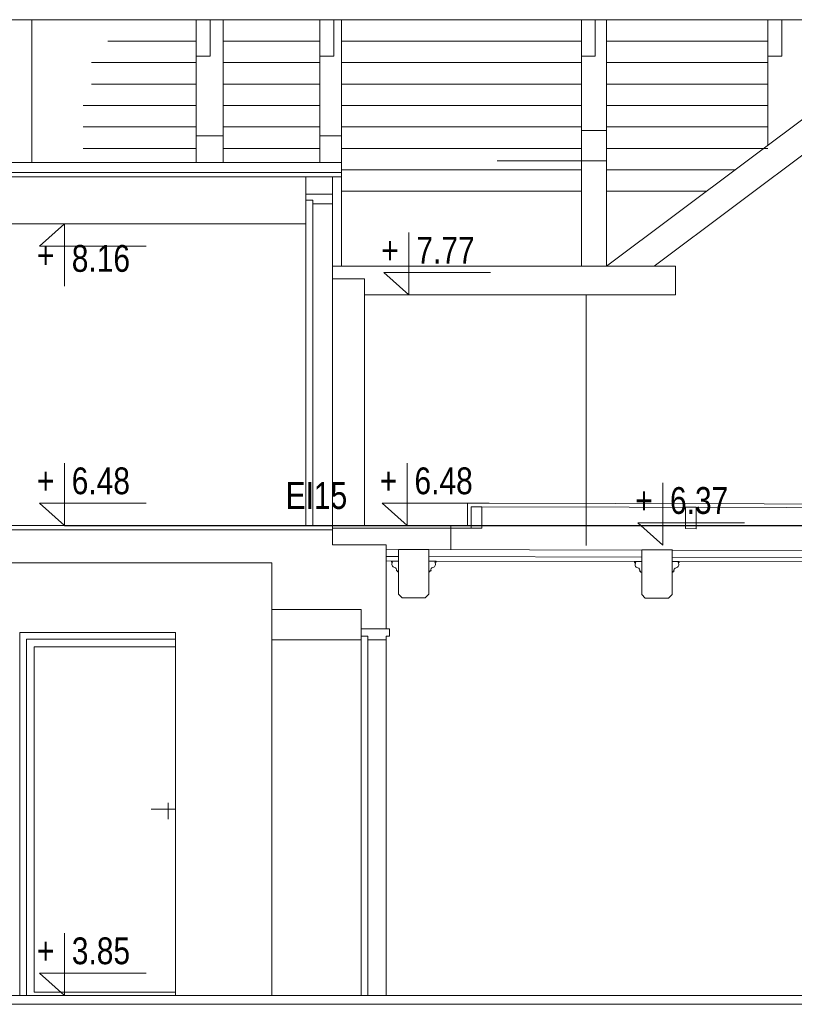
# Model space of a CAD drawing. Header units: millimetres. Extents: x -573548 to 674770, y -246895 to -89040.
# Tile 144 of 199: x 86434 to 90770, y -194195 to -188685. Entities that reach past the tile are written whole.
import ezdxf

# ---------------------------------------------------------------- set-up
doc = ezdxf.new("R2010")
doc.units = ezdxf.units.MM
doc.layers.add('0_Nr_pióra__1', color=7, linetype='Continuous', lineweight=13, true_color=0x3f3f3f)
for name, color, linetype, lineweight in [('A_deski widok_Nr_pióra__9', 8, 'Continuous', 9), ('A_warstwy_Nr_pióra__1', 8, 'Continuous', 9), ('A_warstwy_Nr_pióra__4', 8, 'Continuous', 9), ('A_warstwy_Nr_pióra__8', 8, 'Continuous', 9), ('A_widok ściany_Nr_pióra__2', 8, 'Continuous', 9), ('A_widok_Nr_pióra__1', 8, 'Continuous', 9), ('A_więźba_Nr_pióra__1', 8, 'Continuous', 9), ('A_więźba_Nr_pióra__100', 8, 'Continuous', 9), ('A_więźba_Nr_pióra__2', 8, 'Continuous', 9), ('A_więźba_Nr_pióra__41', 8, 'Continuous', 9), ('AO-RZEDNE_Nr_pióra__2', 8, 'Continuous', 9), ('AO-RZEDNE_Nr_pióra__61', 8, 'Continuous', 9), ('belki sufitowe_Nr_pióra__41', 8, 'Continuous', 9), ('DRZWI_Nr_pióra__1', 8, 'Continuous', 9), ('DRZWI_Nr_pióra__2', 8, 'Continuous', 9), ('DRZWI_Nr_pióra__41', 8, 'Continuous', 9), ('instalacje odgromowe_Nr_pióra__1', 8, 'Continuous', 9), ('krokwie_Nr_pióra__1', 8, 'Continuous', 9), ('Nowe_A_widok_Nr_pióra__59', 8, 'Continuous', 9), ('Nowe_DRZWI_Nr_pióra__59', 8, 'Continuous', 9), ('Nowe_opisy inne_Nr_pióra__59', 8, 'Continuous', 9), ('Nowe_strop_Nr_pióra__59', 8, 'Continuous', 9), ('SCIANY_KONSTR_Nr_pióra__21', 8, 'Continuous', 9), ('strop_Nr_pióra__1', 8, 'Continuous', 9), ('strop_Nr_pióra__41', 8, 'Continuous', 9), ('WIDOK_Nr_pióra__1', 8, 'Continuous', 9)]:
    doc.layers.add(name, color=color, linetype=linetype, lineweight=lineweight)
doc.styles.add('STYL_AUTOMATYCZNY_5', font='arial.ttf', dxfattribs={"width": 0.8})

# ---------------------------------------------------------------- blocks, each defined once
blk = doc.blocks.new('A$C685D2BB2')
at = {"layer": '0_Nr_pióra__1'}
for p, q in [((10324.9, 10804.2), (10324.9, 11056.8)), ((9684.9, 8752.3), (9684.9, 10912.3)), ((10184.9, 8751.3), (10184.9, 10804.2)), ((10222, 8752.3), (10222, 10761.9)), ((10324.9, 8752.3), (10324.9, 10742.3))]:
    blk.add_line(p, q, dxfattribs=at)
at = {"layer": 'A_deski widok_Nr_pióra__9'}
for p, q in [((8766.8, 14092.3), (9262.1, 14092.3)), ((9412.1, 14092.3), (9954.4, 14092.3)), ((10074.4, 14092.3), (11418.2, 14092.3)), ((11558.2, 14092.3), (12462.1, 14092.3)), ((8675.1, 13972.3), (9262.1, 13972.3)), ((9412.1, 13972.3), (9954.4, 13972.3)), ((10074.4, 13972.3), (11418.2, 13972.3)), ((11558.2, 13972.3), (12462.1, 13972.3)), ((8675.1, 13852.3), (9262.1, 13852.3)), ((9412.1, 13852.3), (9954.4, 13852.3)), ((10074.4, 13852.3), (11418.2, 13852.3)), ((11558.2, 13852.3), (12462.1, 13852.3)), ((8629.3, 13732.3), (9262.1, 13732.3)), ((9412.1, 13732.3), (9954.4, 13732.3)), ((10074.4, 13732.3), (11418.2, 13732.3)), ((11558.2, 13732.3), (12462.1, 13732.3)), ((8629.3, 13612.3), (9262.1, 13612.3)), ((9412.1, 13612.3), (9954.4, 13612.3)), ((10074.4, 13612.3), (11418.2, 13612.3)), ((11558.2, 13612.3), (12462.1, 13612.3)), ((8629.3, 13492.3), (9262.1, 13492.3)), ((9412.1, 13492.3), (9954.4, 13492.3)), ((10074.4, 13492.3), (11418.2, 13492.3)), ((11558.2, 13492.3), (12462.1, 13492.3)), ((10074.4, 13372.3), (11418.2, 13372.3)), ((11558.2, 13372.3), (12278.5, 13372.3)), ((10074.4, 13252.3), (11418.2, 13252.3)), ((11558.2, 13252.3), (12118.2, 13252.3))]:
    blk.add_line(p, q, dxfattribs=at)
at = {"layer": 'A_warstwy_Nr_pióra__1'}
blk.add_line((10686.5, 11272.3), (10686.5, 11247.3), dxfattribs=at)
at = {"layer": 'A_warstwy_Nr_pióra__4'}
for p in [(7640.4, 11382.3), (10686.5, 11272.3)]:
    blk.add_line(p, (10686.5, 11382.3), dxfattribs=at)
at = {"layer": 'A_warstwy_Nr_pióra__8'}
for p, q in [((10074.4, 13357.3), (3385.3, 13357.3)), ((10024.4, 13332.3), (10074.4, 13332.3))]:
    blk.add_line(p, q, dxfattribs=at)
at = {"layer": 'A_widok ściany_Nr_pióra__2'}
for p in [(10024.4, 12762.3), (10204.4, 11382.3)]:
    blk.add_line(p, (10204.4, 12762.3), dxfattribs=at)
at = {"layer": 'A_widok_Nr_pióra__1'}
blk.add_line((9874.4, 13070.1), (3016.4, 13070.1), dxfattribs=at)
at = {"layer": 'A_więźba_Nr_pióra__1'}
for p, q in [((11418.2, 13592.3), (11558.2, 13592.3)), ((11418.2, 13422.3), (11558.2, 13422.3))]:
    blk.add_line(p, q, dxfattribs=at)
at = {"layer": 'A_więźba_Nr_pióra__100'}
for p, q in [((9874.4, 13332.3), (9874.4, 13232.3)), ((9874.4, 13332.3), (10024.4, 13332.3)), ((10024.4, 13332.3), (10024.4, 13232.3)), ((9874.4, 13236), (10024.4, 13236)), ((9874.4, 13236), (10024.4, 13236))]:
    blk.add_line(p, q, dxfattribs=at)
at = {"layer": 'A_więźba_Nr_pióra__2'}
for p, q in [((4085, 14212.3), (13298.1, 14212.3)), ((12959.9, 13882.6), (11557.5, 12832.3)), ((12959.8, 13682.7), (11824.4, 12832.3)), ((10074.4, 13412.3), (3381.6, 13412.3)), ((10024.4, 13332.3), (3328, 13332.3)), ((10024.4, 12832.3), (11944.4, 12832.3)), ((11944.4, 12672.3), (11944.4, 12832.3)), ((10204.4, 12672.3), (11944.4, 12672.3)), ((11444.4, 12672.3), (11444.4, 11270.6))]:
    blk.add_line(p, q, dxfattribs=at)
at = {"layer": 'A_więźba_Nr_pióra__41'}
for points in [[(9262.1, 14212.3), (9339.2, 14212.3), (9339.2, 14008.9), (9262.1, 14008.9)], [(9954.4, 14212.3), (10031.5, 14212.3), (10031.5, 14008.9), (9954.4, 14008.9)], [(11418.2, 14212.3), (11495.3, 14212.3), (11495.3, 14008.9), (11418.2, 14008.9)], [(12462.1, 14212.3), (12539.2, 14212.3), (12539.2, 14008.9), (12462.1, 14008.9)], [(9262.1, 13562.3), (9412.1, 13562.3), (9412.1, 13412.3), (9262.1, 13412.3)], [(9954.4, 13562.3), (10074.4, 13562.3), (10074.4, 13412.3), (9954.4, 13412.3)], [(11418.2, 13592.3), (11558.2, 13592.3), (11558.2, 13422.3), (11418.2, 13422.3)]]:
    blk.add_lwpolyline(points, close=True, dxfattribs=at)
at = {"layer": 'AO-RZEDNE_Nr_pióra__2'}
for points in [[(8524.6, 12721.7), (8524.6, 13070.1), (8384.2, 12945), (8981.9, 12945)], [(10452.4, 13020.7), (10452.4, 12672.3), (10312, 12797.4), (10909.7, 12797.4)], [(8524.6, 11730.7), (8524.6, 11382.3), (8384.2, 11507.4), (8981.9, 11507.4)], [(10443.3, 11730.7), (10443.3, 11382.3), (10302.9, 11507.4), (10900.6, 11507.4)], [(11873.4, 11620.7), (11873.4, 11272.3), (11733, 11397.4), (12330.6, 11397.4)], [(8524.6, 9100.7), (8524.6, 8752.3), (8384.2, 8877.4), (8981.9, 8877.4)]]:
    blk.add_lwpolyline(points, dxfattribs=at)
at = {"layer": 'belki sufitowe_Nr_pióra__41'}
for points in [[(10544, 10977.3), (10564, 10997.3), (10564, 11247.3), (10394, 11247.3), (10394, 10997.3), (10414, 10977.3)], [(11905.2, 10974.9), (11925.2, 10994.9), (11925.2, 11244.9), (11755.2, 11244.9), (11755.2, 10994.9), (11775.2, 10974.9)]]:
    blk.add_lwpolyline(points, close=True, dxfattribs=at)
for points in [[(10394, 11182.3), (10354, 11182.3), (10354, 11176.3), (10360.6, 11176.3, 0.549198), (10371.7, 11146.6, -0.516526), (10382.2, 11128.3), (10388, 11128.3), (10388, 11122.3), (10394, 11122.3)], [(10564, 11182.3), (10604, 11182.3), (10604, 11176.3), (10597.5, 11176.3, -0.549198), (10586.4, 11146.6, 0.516526), (10575.9, 11128.3), (10570, 11128.3), (10570, 11122.3), (10564, 11122.3)], [(11755.2, 11179.9), (11715.2, 11179.9), (11715.2, 11173.9), (11721.8, 11173.9, 0.549198), (11732.9, 11144.2, -0.516526), (11743.3, 11125.9), (11749.2, 11125.9), (11749.2, 11119.9), (11755.2, 11119.9)], [(11925.2, 11179.9), (11965.2, 11179.9), (11965.2, 11173.9), (11958.7, 11173.9, -0.549198), (11947.6, 11144.2, 0.516526), (11937.1, 11125.9), (11931.2, 11125.9), (11931.2, 11119.9), (11925.2, 11119.9)]]:
    blk.add_lwpolyline(points, format="xyb", close=True, dxfattribs=at)
for points in [[(10388, 11128.3), (10388, 11122.3)], [(11749.2, 11125.9), (11749.2, 11119.9)]]:
    blk.add_lwpolyline(points, dxfattribs=at)
at = {"layer": 'DRZWI_Nr_pióra__1'}
for p, q in [((9144.9, 10745.1), (8312.1, 10745.1)), ((8312.1, 10745.1), (8312.1, 8752.3)), ((8355, 8770.1), (9144.9, 8770.1))]:
    blk.add_line(p, q, dxfattribs=at)
blk.add_lwpolyline([(9144.9, 10702.3), (8355, 10702.3), (8355, 8770.1)], dxfattribs=at)
at = {"layer": 'DRZWI_Nr_pióra__2'}
for p, q in [((9144.9, 10782.3), (8274.9, 10782.3)), ((8274.9, 10782.3), (8274.9, 8752.3)), ((9144.9, 8752.3), (9144.9, 10782.3)), ((10324.9, 10761.9), (10343.7, 10761.9)), ((9104.2, 9829.9), (9104.2, 9737.8)), ((9147, 9793.5), (9009.9, 9793.5)), ((8274.9, 8752.3), (9144.9, 8752.3))]:
    blk.add_line(p, q, dxfattribs=at)
at = {"layer": 'DRZWI_Nr_pióra__41'}
blk.add_lwpolyline([(10324.9, 10761.9), (10324.9, 10742.3), (10222, 10742.3), (10222, 10761.9), (10184.9, 10761.9), (10184.9, 10804.2), (10343.7, 10804.2), (10343.7, 10761.9)], dxfattribs=at)
at = {"layer": 'instalacje odgromowe_Nr_pióra__1'}
blk.add_line((11418.2, 13422.3), (10946.3, 13422.3), dxfattribs=at)
at = {"layer": 'krokwie_Nr_pióra__1'}
for p, q in [((8342.1, 13412.3), (8342.1, 14212.3)), ((9262.1, 13412.3), (9262.1, 14212.3)), ((9412.1, 13412.3), (9412.1, 14212.3)), ((9954.4, 13422.3), (9954.4, 14212.3)), ((10074.4, 14212.3), (10074.4, 12832.3)), ((11418.2, 12832.3), (11418.2, 14212.3)), ((11558.2, 12832.3), (11558.2, 14212.3)), ((12462.1, 13509.8), (12462.1, 14212.3))]:
    blk.add_line(p, q, dxfattribs=at)
at = {"layer": 'Nowe_A_widok_Nr_pióra__59'}
for p, q in [((9874.4, 11382.3), (9874.4, 13201.9)), ((9914.4, 11382.3), (9914.4, 13182.3)), ((10024.4, 11382.3), (10024.4, 13182.3))]:
    blk.add_line(p, q, dxfattribs=at)
at = {"layer": 'Nowe_DRZWI_Nr_pióra__59'}
blk.add_lwpolyline([(10024.4, 13236), (10024.4, 13201.9), (10024.4, 13182.3), (9914.4, 13182.3), (9914.4, 13201.9), (9874.4, 13201.9), (9874.4, 13236)], close=True, dxfattribs=at)
at = {"layer": 'Nowe_strop_Nr_pióra__59'}
blk.add_line((10324.9, 11248.1), (15809.9, 11235.9), dxfattribs=at)
for points in [[(9874.4, 11382.3), (10780.3, 11382.3), (10780.3, 11506.8), (24060, 11477), (27660, 11477), (34860, 11477), (40457.1, 11476.8)], [(10024.4, 11366.8), (10800, 11366.8), (10800.2, 11486.8), (24060, 11457.3), (27659.9, 11457.3), (34859.9, 11457.3), (40482.2, 11457.3)]]:
    blk.add_lwpolyline(points, dxfattribs=at)
for points in [[(10800, 11366.8), (10860, 11366.6), (10860.2, 11486.6), (10800.2, 11486.8)], [(12000, 11364.1), (12060, 11364), (12060.2, 11483.9), (12000.2, 11484.1)]]:
    blk.add_lwpolyline(points, close=True, dxfattribs=at)
at = {"layer": 'SCIANY_KONSTR_Nr_pióra__21'}
for p, q in [((7608.3, 11357.3), (10024.4, 11357.3)), ((10024.4, 11382.3), (10024.4, 11273.1)), ((10024.4, 11273.1), (10324.9, 11273.1)), ((10324.9, 11273.1), (10324.9, 10804.2)), ((7608.3, 11172.3), (9684.9, 11172.3)), ((9684.9, 10912.3), (9684.9, 11172.3)), ((10184.9, 10912.3), (9684.9, 10912.3)), ((10184.9, 10912.3), (10184.9, 10804.2)), ((10184.9, 10804.2), (10324.9, 10804.2)), ((7944.9, 8752.3), (17075.5, 8752.3)), ((7944.9, 8702.3), (17075.5, 8702.3))]:
    blk.add_line(p, q, dxfattribs=at)
at = {"layer": 'strop_Nr_pióra__1'}
for p, q in [((10324.9, 11208.1), (10394, 11207.9)), ((10324.9, 11183.1), (10394, 11182.9))]:
    blk.add_line(p, q, dxfattribs=at)
at = {"layer": 'strop_Nr_pióra__41'}
for p, q in [((10564, 11207.6), (11755.2, 11204.9)), ((11925.2, 11204.5), (12879, 11202.4)), ((10564, 11182.6), (11755.2, 11179.9)), ((11925.2, 11179.5), (12879, 11177.4))]:
    blk.add_line(p, q, dxfattribs=at)
at = {"layer": 'WIDOK_Nr_pióra__1'}
blk.add_line((10184.9, 10742.3), (9684.9, 10742.3), dxfattribs=at)
at = {"layer": 'AO-RZEDNE_Nr_pióra__61', "char_height": 150, "attachment_point": 7, "style": 'STYL_AUTOMATYCZNY_5'}
for s, insert in [('\\A1;{\\pql;\\fArial|b0|i0|c238|p0;\\W0.800000;8.16}', (8565.1, 12799.2)), ('\\A1;{\\pql;\\fArial|b0|i0|c238|p0;\\W0.800000;+}', (10297.9, 12847.1)), ('\\A1;{\\pql;\\fArial|b0|i0|c238|p0;\\W0.800000;7.77}', (10493.9, 12847.1)), ('\\A1;{\\pql;\\fArial|b0|i0|c238|p0;\\W0.800000;+}', (8370.1, 12819.5)), ('\\A1;{\\pql;\\fArial|b0|i0|c238|p0;\\W0.800000;+}', (8370.1, 11557.1)), ('\\A1;{\\pql;\\fArial|b0|i0|c238|p0;\\W0.800000;6.48}', (8564.7, 11554.6)), ('\\A1;{\\pql;\\fArial|b0|i0|c238|p0;\\W0.800000;+}', (10288.8, 11557.1)), ('\\A1;{\\pql;\\fArial|b0|i0|c238|p0;\\W0.800000;6.48}', (10483.4, 11554.6)), ('\\A1;{\\pql;\\fArial|b0|i0|c238|p0;\\W0.800000;+}', (11718.9, 11447.1)), ('\\A1;{\\pql;\\fArial|b0|i0|c238|p0;\\W0.800000;6.37}', (11913.5, 11444.5)), ('\\A1;{\\pql;\\fArial|b0|i0|c238|p0;\\W0.800000;+}', (8370.1, 8927.1)), ('\\A1;{\\pql;\\fArial|b0|i0|c238|p0;\\W0.800000;3.85}', (8565.3, 8924.5))]:
    blk.add_mtext(s, dxfattribs=dict(at, insert=insert))
at = {"layer": 'Nowe_opisy inne_Nr_pióra__59', "insert": (9934.7, 11548.4), "char_height": 150, "attachment_point": 5, "style": 'STYL_AUTOMATYCZNY_5'}
blk.add_mtext('\\A1;{\\pqc;\\fArial|b0|i0|c238|p0;\\W0.800000;EI15}', dxfattribs=at)

msp = doc.modelspace()

# ---------------------------------------------------------------- linework, layer by layer
at = {"color": 150}
msp.add_lwpolyline([(86685.1, -191515.2), (114723.7, -191515.2)], dxfattribs=at)

# ---------------------------------------------------------------- block references
msp.add_blockref('A$C685D2BB2', (78160.5, -202897.5), dxfattribs=at)

doc.saveas('drawing.dxf')
